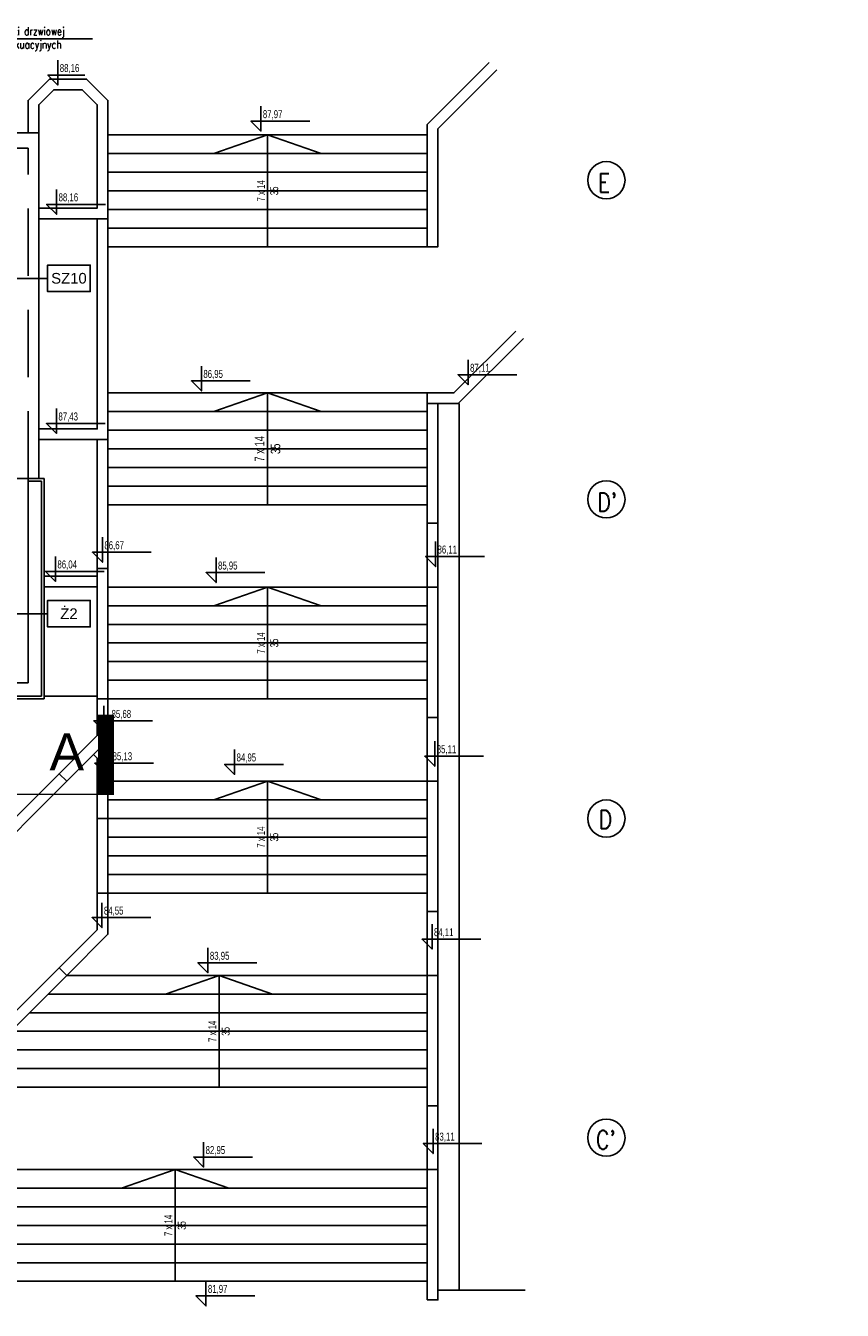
# Model space of a CAD drawing. Header units: centimetres. Extents: x -228435 to 111511, y -89367 to 428125.
# Tile 202 of 216: x 19865 to 35207, y 31755 to 55904. Entities that reach past the tile are written whole.
import ezdxf
from ezdxf.enums import TextEntityAlignment as Align
from ezdxf.xclip import XClip

# ---------------------------------------------------------------- set-up
doc = ezdxf.new("R2010")
doc.units = ezdxf.units.CM
doc.header["$LTSCALE"] = 50
doc.header["$XCLIPFRAME"] = 0
for name, pattern in [('DASHDOT', [25.4, 12.7, -6.35, 0, -6.35]), ('DASHDOT2', [12.7, 6.35, -3.175, 0, -3.175]), ('HIDDEN', [9.525, 6.35, -3.175])]:
    doc.linetypes.add(name, pattern=pattern)
doc.layers.get('0').update_dxf_attribs({"color": 8})
for name, color, linetype in [('ARCH_INFO_KOTY_WYSOKOŚCIOWE_IST', 8, 'Continuous'), ('ARCH_INFO_OPISY', 8, 'Continuous'), ('ARCH_INFO_OPISY_IST', 8, 'Continuous'), ('ARCH_INFO_OPISY_PRZEGRODY_IST', 8, 'Continuous'), ('ARCH_INFO_OSIE_IST', 8, 'DASHDOT2'), ('ARCH_INFO_OSIE_OPISY_IST', 8, 'Continuous'), ('ARCH_INFO_SCHODY_IST', 8, 'Continuous'), ('ARCH_NIEWIDOK_IST', 8, 'HIDDEN'), ('ARCH_PRZEKROJOWE_IST', 8, 'Continuous'), ('ARCH_SCHODY ZEW.', 8, 'Continuous'), ('ARCH_WIDOK_IST', 8, 'Continuous'), ('ARCH_ŻELBET_IST', 8, 'Continuous'), ('Osie rzutów$0$ARCH_INFO_OSIE_OPISY_IST', 8, 'Continuous'), ('RYSUNKOWE_XREF', 8, 'Continuous')]:
    doc.layers.add(name, color=color, linetype=linetype)
doc.layers.add('ARCH_LINIE PRZEKROJOWE', color=8, linetype='Continuous', lineweight=25)
doc.styles.add('Arial', font='ARIAL.TTF')
doc.styles.add('Dimensions', font='ARIAL.TTF', dxfattribs={"width": 0.7})
doc.styles.add('ROMANS-250-CM', font='romans.shx', dxfattribs={"width": 0.8, "height": 50})
doc.styles.add('ROMANS-50-CM', font='romans.shx', dxfattribs={"width": 0.8, "height": 10})
doc.dimstyles.new('ISO-25', dxfattribs={"dimtxt": 2.5, "dimasz": 2.5, "dimexe": 1.25, "dimexo": 0.625, "dimtad": 1, "dimtxsty": 'Standard', "dimcen": 2.5, "dimadec": 0, "dimazin": 0, "dimtfac": 1, "dimtmove": 0, "dimatfit": 3, "dimfxl": 0, "dimarcsym": 0})

# ---------------------------------------------------------------- blocks, each defined once
blk = doc.blocks.new('A$C57A9303D')
blk.add_lwpolyline([(300, 0, 3, 3, 0), (0, 0, 30, 30, 0), (0, 150, 30, 30, 0)], format="xyseb")
at = {"linetype": 'DASHDOT', "ltscale": 5, "const_width": 3}
blk.add_lwpolyline([(300, 0), (1000, 0)], dxfattribs=at)
blk = doc.blocks.new('Linie przekrojowe')
at = {"layer": 'ARCH_LINIE PRZEKROJOWE', "linetype": 'DASHDOT', "ltscale": 5, "xscale": -1}
blk.add_blockref('A$C57A9303D', (14243.8, 8645.5), dxfattribs=at)
at = {"layer": 'ARCH_LINIE PRZEKROJOWE', "style": 'Arial'}
blk.add_text('A', height=70, dxfattribs=at).set_placement((14170.2, 8725.3), align=Align.MIDDLE_CENTER)
blk = doc.blocks.new('Osie rzutów')
at = {"layer": 'ARCH_INFO_OSIE_IST', "ltscale": 10}
for p, q in [((4436, 9800), (15156.5, 9800)), ((4436, 9200), (15156.5, 9200)), ((4436, 8600), (15156.5, 8600)), ((4436.2, 8000), (15156.5, 8000))]:
    blk.add_line(p, q, dxfattribs=at)
at = {"layer": 'ARCH_INFO_OSIE_OPISY_IST'}
for centre in [(15191.5, 9800), (15191.5, 9200), (15191.5, 8600), (15191.5, 8000)]:
    blk.add_circle(centre, 35, dxfattribs=at)
at = {"layer": 'ARCH_INFO_OSIE_OPISY_IST', "style": 'ROMANS-250-CM', "width": 0.8}
for s, p in [('E', (15175.8, 9777.7)), ("D'", (15174.2, 9177.1)), ('D', (15177, 8580.6)), ("C'", (15172, 7978.5))]:
    blk.add_text(s, height=35, dxfattribs=at).set_placement(p)
blk = doc.blocks.new('A$C6FDA0163')
at = {"layer": 'RYSUNKOWE_XREF'}
blk.add_blockref('Osie rzutów', (-10460, -9819, -630), dxfattribs=at)

msp = doc.modelspace()

# ---------------------------------------------------------------- linework, layer by layer
at = {"layer": 'ARCH_INFO_KOTY_WYSOKOŚCIOWE_IST', "elevation": 630}
for points in [[(20468.37853, 55257.75539), (20468.37853, 54789.3217), (20280.87853, 54976.8217), (20977.14975, 54976.8217)], [(24283.98253, 54390.11562), (24283.98253, 53921.68194), (24096.48253, 54109.18194), (25201.67456, 54109.18194)], [(20446.23132, 52827.01237), (20446.23132, 52358.57868), (20258.73132, 52546.07868), (21363.92335, 52546.07868)], [(23166.36595, 49506.92326), (23166.36595, 49038.48957), (22978.86595, 49225.98957), (24084.05799, 49225.98957)], [(28176.94618, 49622.16065), (28176.94618, 49153.72697), (27989.44618, 49341.22697), (29094.63821, 49341.22697)], [(20442.89434, 48706.73037), (20442.89434, 48238.29668), (20255.39434, 48425.79668), (21360.58637, 48425.79668)], [(21306.52972, 46286.54508), (21306.52972, 45818.1114), (21119.02972, 46005.6114), (22224.22175, 46005.6114)], [(27565.62975, 46205.64955), (27565.62975, 45737.21587), (27378.12975, 45924.71587), (28483.32178, 45924.71587)], [(20423.89872, 45925.63337), (20423.89872, 45457.19968), (20236.39872, 45644.69968), (21341.59075, 45644.69968)], [(23440.8656, 45904.36939), (23440.8656, 45435.93571), (23253.3656, 45623.43571), (24358.55763, 45623.43571)], [(21330.94131, 43115.6882), (21330.94131, 42647.25452), (21143.44131, 42834.75452), (22248.63335, 42834.75452)], [(21349.92369, 42319.98232), (21349.92369, 41851.54864), (21162.42369, 42039.04864), (22267.61573, 42039.04864)], [(23790.33472, 42296.9871), (23790.33472, 41828.55341), (23602.83472, 42016.05341), (24708.02675, 42016.05341)], [(27550.04432, 42452.16996), (27550.04432, 41983.73627), (27362.54432, 42171.23627), (28467.73635, 42171.23627)], [(21298.22038, 39417.69768), (21298.22038, 38949.264), (21110.72038, 39136.764), (22215.91241, 39136.764)], [(27499.02296, 39012.67526), (27499.02296, 38544.24157), (27311.52296, 38731.74157), (28416.715, 38731.74157)], [(23288.58944, 38568.68346), (23288.58944, 38100.24977), (23101.08944, 38287.74977), (24206.28147, 38287.74977)], [(27520.22338, 35169.07485), (27520.22338, 34700.64117), (27332.72338, 34888.14117), (28437.91541, 34888.14117)], [(23208.40924, 34916.36678), (23208.40924, 34447.93309), (23020.90924, 34635.43309), (24126.10128, 34635.43309)], [(23251.26692, 32307.00742), (23251.26692, 31838.57373), (23063.76692, 32026.07373), (24168.95895, 32026.07373)]]:
    msp.add_lwpolyline(points, dxfattribs=at)
at = {"layer": 'ARCH_INFO_OPISY_IST', "elevation": 630}
for points in [[(24410, 51750), (24410, 53850), (23402.75783, 53500)], [(24410, 51750), (24410, 53850), (25417.24217, 53500)], [(24410, 46900), (24410, 49000), (23402.75783, 48650)], [(24410, 46900), (24410, 49000), (25417.24217, 48650)], [(24410, 43250), (24410, 45350), (23402.75783, 45000)], [(24410, 43250), (24410, 45350), (25417.24217, 45000)], [(24410, 39600), (24410, 41700), (23402.75783, 41350)], [(24410, 39600), (24410, 41700), (25417.24217, 41350)], [(23497.5, 35950), (23497.5, 38050), (22490.25783, 37700)], [(23497.5, 35950), (23497.5, 38050), (24504.74217, 37700)], [(22672.5, 32300), (22672.5, 34400), (21665.25783, 34050)], [(22672.5, 32300), (22672.5, 34400), (23679.74217, 34050)]]:
    msp.add_lwpolyline(points, dxfattribs=at)
at = {"layer": 'ARCH_INFO_OPISY_PRZEGRODY_IST', "elevation": 630}
for points in [[(20277.2857, 51155), (20277.2857, 50905), (21077.2857, 50905), (21077.2857, 51405), (20277.2857, 51405), (20277.2857, 51155), (19660, 51155)], [(20277.2857, 44850.71684), (20277.2857, 44600.71684), (21077.2857, 44600.71684), (21077.2857, 45100.71684), (20277.2857, 45100.71684), (20277.2857, 44850.71684), (19660, 44850.71684)]]:
    msp.add_lwpolyline(points, dxfattribs=at)
at = {"layer": 'ARCH_NIEWIDOK_IST', "ltscale": 4}
for p, q in [((19910, 53600, 630), (18150, 53600, 630)), ((19910, 47390, 630), (19910, 53600, 630))]:
    msp.add_line(p, q, dxfattribs=at)
at = {"layer": 'ARCH_PRZEKROJOWE_IST', "ltscale": 4}
for p, q in [((19910, 47390, 630), (20210, 47390, 630)), ((20160, 47340, 630), (19910, 47340, 630)), ((20160, 47340, 630), (20160, 43300, 630)), ((20210, 47390, 630), (20210, 43250, 630)), ((14310, 43300, 630), (20160, 43300, 630)), ((14360, 43250, 630), (20210, 43250, 630))]:
    msp.add_line(p, q, dxfattribs=at)
at = {"layer": 'ARCH_PRZEKROJOWE_IST', "ltscale": 4, "elevation": 630}
for points in [[(20160, 43300), (14310.02046, 43300), (14310.02203, 40979.28932), (15289.31135, 40000), (14339.31135, 39050), (13810.02203, 39050)], [(20210, 43250), (14360, 43250), (14360.02203, 41000), (15360.02203, 40000), (14360.02203, 39000), (13810.02203, 39000)]]:
    msp.add_lwpolyline(points, dxfattribs=at)
at = {"layer": 'ARCH_SCHODY ZEW.', "elevation": 630}
for points in [[(21410, 53850), (27410, 53850)], [(21410, 53500), (27410, 53500)], [(21410, 53150), (27410, 53150)], [(21410, 52800), (27410, 52800)], [(21410, 52450), (27410, 52450)], [(21410, 52100), (27410, 52100)], [(21410, 51750), (27410, 51750)], [(21410, 49000), (27410, 49000)], [(21410, 48650), (27410, 48650)], [(21410, 48300), (27410, 48300)], [(21410, 47950), (27410, 47950)], [(21410, 47600), (27410, 47600)], [(21410, 47250), (27410, 47250)], [(21410, 46900), (27410, 46900)], [(21410, 45350), (27410, 45350)], [(21410, 45000), (27410, 45000)], [(21410, 44650), (27410, 44650)], [(21410, 44300), (27410, 44300)], [(21410, 43950), (27410, 43950)], [(21410, 43600), (27410, 43600)], [(21410, 43250), (27410, 43250)], [(21410, 41700), (27410, 41700)], [(21410, 41350), (27410, 41350)], [(21410, 41000), (27410, 41000)], [(21410, 40650), (27410, 40650)], [(21410, 40300), (27410, 40300)], [(21410, 39950), (27410, 39950)], [(21410, 39600), (27410, 39600)], [(20635, 38050), (27410, 38050)], [(20285, 37700), (27410, 37700)], [(19935, 37350), (27410, 37350)], [(19585, 37000), (27410, 37000)], [(19235, 36650), (27410, 36650)], [(18885, 36300), (27410, 36300)], [(18535, 35950), (27410, 35950)], [(17935, 34400), (27410, 34400)], [(17935, 34050), (27410, 34050)], [(17935, 33700), (27410, 33700)], [(17935, 33350), (27410, 33350)], [(17935, 33000), (27410, 33000)], [(17935, 32650), (27410, 32650)], [(17935, 32300), (27410, 32300)]]:
    msp.add_lwpolyline(points, dxfattribs=at)
at = {"layer": 'ARCH_WIDOK_IST'}
for p, q in [((20110, 53890.3658, 630), (18150, 53890.3658, 630)), ((20110, 47390, 630), (20110, 53800, 630)), ((27610, 48800, 630), (27410, 48800, 630)), ((28010, 48800, 630), (28010, 32136.26578, 630)), ((20210, 45557.57449, 630), (21210, 45557.57449, 630)), ((20210, 45357.57449, 630), (21210, 45357.57449, 630)), ((20210, 43300, 630), (21210, 43300, 630)), ((28010, 32136.26578, 630), (27610.02893, 32136.26578, 630)), ((28010, 32136.26578, 630), (29250.26171, 32136.26578, 630))]:
    msp.add_line(p, q, dxfattribs=at)
at = {"layer": 'ARCH_WIDOK_IST', "elevation": 630}
for points in [[(28714.85105, 55072.00834), (27610, 53967.15729), (27610, 51750), (27410, 51750), (27410, 54050), (28573.4297, 55213.4297)], [(20110, 52275), (21410, 52275), (21410, 54499.95126), (21010, 54899.95126), (20310, 54899.95126), (19910, 54499.95126), (19910, 53890.3658)], [(20110, 52475), (21210, 52475), (21210, 54417.10855), (20927.15729, 54699.95126), (20392.84271, 54699.95126), (20110, 54417.10855), (20110, 53800)], [(21410, 52275), (21410, 48125), (20110, 48125)], [(21210, 52275), (21210, 48325), (20110, 48325)], [(29073.4297, 50163.4297), (27910, 49000), (27410, 49000), (27410, 46550), (27610, 46550), (27610, 48800), (27992.84271, 48800), (29214.85105, 50022.00834)]]:
    msp.add_lwpolyline(points, dxfattribs=at)
for points in [[(21210, 48125), (21410, 48125), (21410, 45700), (21210, 45700)], [(27410, 45350), (27610, 45350), (27610, 46550), (27410, 46550)], [(21210, 45700), (21410, 45700), (21410, 43250), (21210, 43250)], [(27410, 42900), (27610, 42900), (27610, 45350), (27410, 45350)], [(20493.57864, 41841.42136), (21210, 42557.84271), (21210, 43250), (21410, 43250), (21410, 42475), (20635, 41700)], [(27410, 41700), (27610, 41700), (27610, 42900), (27410, 42900)], [(21210, 41000), (21410, 41000), (21410, 42475), (21140, 42205), (21210, 42135)], [(18793.57864, 40141.42136), (18935, 40000), (20635, 41700), (20493.57864, 41841.42136)], [(27410, 39250), (27610, 39250), (27610, 41700), (27410, 41700)], [(21210, 41000), (21410, 41000), (21410, 39600), (21210, 39600)], [(20635, 38050), (20493.57864, 38191.42136), (21210, 38907.84271), (21210, 39600), (21410, 39600), (21410, 38825)], [(27410.01446, 38050), (27610.01446, 38050), (27610.01446, 39250), (27410.01446, 39250)], [(18393.57864, 36091.42136), (18535, 35950), (20635, 38050), (20493.57864, 38191.42136)], [(27410.01446, 35600), (27610.01446, 35600), (27610.01446, 38050), (27410.01446, 38050)], [(27410.02893, 34400), (27610.02893, 34400), (27610.02893, 35600), (27410.02893, 35600)], [(27410.02893, 31950), (27610.02893, 31950), (27610.02893, 34400), (27410.02893, 34400)]]:
    msp.add_lwpolyline(points, close=True, dxfattribs=at)
at = {"layer": 'ARCH_ŻELBET_IST', "ltscale": 4}
for p, q in [((19660, 47390, 630), (19910, 47390, 630)), ((19910, 47390, 630), (19910, 43550, 630)), ((13585, 43550, 630), (19910, 43550, 630))]:
    msp.add_line(p, q, dxfattribs=at)

# ---------------------------------------------------------------- block references
at = {"xscale": 10, "yscale": 10, "zscale": 10}
msp.add_blockref('Linie przekrojowe', (-121065, -45000, -5670), dxfattribs=at)
ref = msp.add_blockref('A$C6FDA0163', (-16540, 53190.5, 630), dxfattribs=dict(xscale=10, yscale=10, zscale=10))
XClip(ref).set_block_clipping_path([(-400.031931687, -2219.05), (399.968068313, 380.95)])
at = {"layer": 'Osie rzutów$0$ARCH_INFO_OSIE_OPISY_IST', "xscale": 10, "yscale": 10, "zscale": 10}
msp.add_blockref('Osie rzutów', (-121140, -45000, 630), dxfattribs=at)

# ---------------------------------------------------------------- texts
at = {"layer": 'ARCH_INFO_KOTY_WYSOKOŚCIOWE_IST', "char_height": 150, "attachment_point": 5, "style": 'Dimensions'}
for s, insert in [('88,16', (20688.891, 55095.08442, 630)), ('87,97', (24504.495, 54227.44465, 630)), ('88,16', (20666.74379, 52664.3414, 630)), ('87,11', (28397.45865, 49459.48968, 630)), ('86,95', (23386.87842, 49344.25228, 630)), ('87,43', (20663.40681, 48544.05939, 630)), ('86,67', (21527.04219, 46123.87411, 630)), ('86,11', (27786.14222, 46042.97858, 630)), ('86,04', (20644.41119, 45762.96239, 630)), ('85,95', (23661.37807, 45741.69842, 630)), ('85,68', (21662.05185, 42953.01723, 630)), ('85,11', (27770.55678, 42289.49899, 630)), ('85,13', (21681.03423, 42157.31135, 630)), ('84,95', (24010.84719, 42134.31612, 630)), ('84,55', (21518.73284, 39255.02671, 630)), ('84,11', (27719.53543, 38850.00429, 630)), ('83,95', (23509.10191, 38406.01248, 630)), ('83,11', (27740.73584, 35006.40388, 630)), ('82,95', (23428.92171, 34753.6958, 630)), ('81,97', (23471.77938, 32144.33644, 630))]:
    msp.add_mtext(s, dxfattribs=dict(at, insert=insert))
at = {"layer": 'ARCH_INFO_KOTY_WYSOKOŚCIOWE_IST', "insert": (24410, 47950, 630), "char_height": 180, "attachment_point": 5, "rotation": 90, "style": 'Dimensions'}
msp.add_mtext('7 x 14\\P35', dxfattribs=at)
at = {"layer": 'ARCH_INFO_OPISY', "insert": (17402.4708, 55874.32617, -5670), "char_height": 150, "width": 6265.3267976, "attachment_point": 1, "style": 'ROMANS-50-CM'}
msp.add_mtext('Demontaż istniejącej stolarki drzwiowej\\Pi montaż nowych drzwi ewakuacyjnych', dxfattribs=at)
at = {"layer": 'ARCH_INFO_OPISY_PRZEGRODY_IST', "char_height": 200, "width": 800, "attachment_point": 5, "style": 'Arial'}
for s, insert in [('SZ10', (20677.2857, 51155, 630)), ('Ż2', (20677.2857, 44850.71684, 630))]:
    msp.add_mtext(s, dxfattribs=dict(at, insert=insert))
at = {"layer": 'ARCH_INFO_SCHODY_IST', "char_height": 150, "attachment_point": 5, "rotation": 90, "style": 'Dimensions'}
for insert in [(24410, 52800, 630), (24410, 44300, 630), (24410, 40650, 630), (23497.5, 37000, 630), (22672.5, 33350, 630)]:
    msp.add_mtext('7 x 14\\P35', dxfattribs=dict(at, insert=insert))

# ---------------------------------------------------------------- leaders
at = {"layer": 'ARCH_INFO_OPISY'}
msp.add_leader([(16619.16024, 53893.26762, -5670), (17261.89171, 55656.18695, -5670), (21122.28127, 55656.18695, -5670)], dimstyle='ISO-25', override={"dimscale": 5, "dimasz": 2, "dimtad": 0, "dimldrblk": 'Dot'}, dxfattribs=at)

doc.saveas('drawing.dxf')
